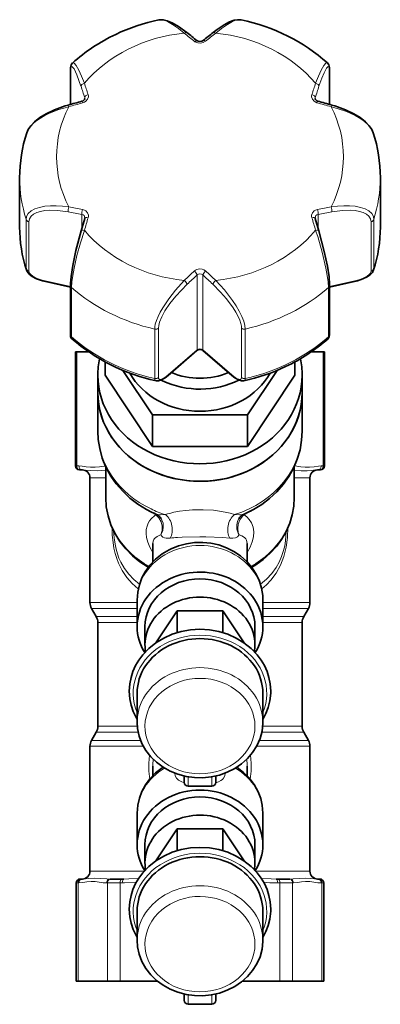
# Model space of a CAD drawing. Extents: x 1412 to 2174, y 162 to 935.
# Tile 4 of 10: x 1745 to 1837, y 409 to 659. Entities that reach past the tile are written whole.
import ezdxf

# ---------------------------------------------------------------- set-up
doc = ezdxf.new("R2010")
doc.units = 0

msp = doc.modelspace()

# ---------------------------------------------------------------- linework, layer by layer
at = {"color": 7, "lineweight": 35, "ltscale": 0.108313}
msp.add_line((1757.74, 637.61), (1757.74, 646.27), dxfattribs=at)
at = {"color": 7, "lineweight": 13, "ltscale": 0.105414}
for p, q in [((1757.77, 637.62), (1757.77, 646.05)), ((1823.7, 637.62), (1823.7, 646.05))]:
    msp.add_line(p, q, dxfattribs=at)
at = {"color": 7, "lineweight": 35, "ltscale": 0.108314}
msp.add_line((1823.73, 637.61), (1823.73, 646.27), dxfattribs=at)
at = {"color": 7, "lineweight": 13, "ltscale": 0.004703}
msp.add_line((1761.38, 638.98), (1761.38, 639.35), dxfattribs=at)
at = {"color": 7, "lineweight": 13, "ltscale": 0.004468}
msp.add_line((1820.09, 639), (1820.09, 639.35), dxfattribs=at)
at = {"color": 7, "lineweight": 35, "ltscale": 0.156962}
for p, q in [((1744.83, 606.43), (1744.83, 618.99)), ((1836.64, 606.43), (1836.64, 618.99))]:
    msp.add_line(p, q, dxfattribs=at)
at = {"color": 7, "lineweight": 13, "ltscale": 0.156962}
for p, q in [((1746.49, 608.4), (1746.49, 595.85)), ((1834.98, 608.4), (1834.98, 595.85)), ((1747.19, 607.8), (1747.19, 595.24)), ((1834.27, 607.8), (1834.27, 595.24)), ((1780.16, 568.18), (1780.16, 580.74)), ((1801.31, 580.74), (1801.31, 568.18))]:
    msp.add_line(p, q, dxfattribs=at)
at = {"color": 7, "lineweight": 35, "ltscale": 0.041657}
for p, q in [((1761.39, 608.65), (1760.45, 605.45)), ((1821.02, 605.45), (1820.08, 608.65))]:
    msp.add_line(p, q, dxfattribs=at)
at = {"color": 7, "lineweight": 13, "ltscale": 0.042883}
msp.add_line((1760.68, 606.22), (1760.68, 609.65), dxfattribs=at)
at = {"color": 7, "lineweight": 13, "ltscale": 0.042882}
msp.add_line((1820.79, 606.22), (1820.79, 609.65), dxfattribs=at)
at = {"color": 7, "lineweight": 13, "ltscale": 0.237967}
for p, q in [((1790.03, 575.23), (1790.03, 594.27)), ((1791.44, 575.23), (1791.44, 594.27))]:
    msp.add_line(p, q, dxfattribs=at)
at = {"color": 7, "lineweight": 13, "ltscale": 0.091598}
msp.add_line((1757.74, 591.29), (1750.6, 592.95), dxfattribs=at)
at = {"color": 7, "lineweight": 35, "ltscale": 0.091178}
msp.add_line((1757.74, 591.16), (1750.63, 592.81), dxfattribs=at)
at = {"color": 7, "lineweight": 35, "ltscale": 0.156961}
for p, q in [((1757.74, 579.15), (1757.74, 591.71)), ((1823.73, 579.15), (1823.73, 591.71))]:
    msp.add_line(p, q, dxfattribs=at)
at = {"color": 7, "lineweight": 13, "ltscale": 0.156961}
for p, q in [((1758.02, 578.54), (1758.02, 591.1)), ((1823.45, 578.54), (1823.45, 591.1)), ((1779.2, 567.96), (1779.2, 580.51)), ((1802.27, 580.51), (1802.27, 567.96))]:
    msp.add_line(p, q, dxfattribs=at)
at = {"color": 7, "lineweight": 13, "ltscale": 0.091597}
msp.add_line((1823.73, 591.29), (1830.87, 592.95), dxfattribs=at)
at = {"color": 7, "lineweight": 35, "ltscale": 0.091177}
msp.add_line((1823.73, 591.16), (1830.84, 592.81), dxfattribs=at)
at = {"color": 7, "lineweight": 35, "ltscale": 0.003806}
for p, q in [((1759.06, 574.71), (1759.37, 574.71)), ((1822.1, 574.71), (1822.4, 574.71))]:
    msp.add_line(p, q, dxfattribs=at)
at = {"color": 7, "lineweight": 35, "ltscale": 0.3625}
for p, q in [((1759.06, 545.71), (1759.06, 574.71)), ((1822.4, 545.71), (1822.4, 574.71))]:
    msp.add_line(p, q, dxfattribs=at)
at = {"color": 7, "lineweight": 13, "ltscale": 0.3625}
for p, q in [((1759.37, 545.71), (1759.37, 574.71)), ((1822.1, 545.71), (1822.1, 574.71))]:
    msp.add_line(p, q, dxfattribs=at)
at = {"color": 7, "lineweight": 35, "ltscale": 0.038109}
msp.add_line((1762.42, 574.71), (1759.37, 574.71), dxfattribs=at)
at = {"color": 7, "lineweight": 35, "ltscale": 0.121989}
for p, q in [((1782.6, 568.7), (1789.97, 575.08)), ((1791.49, 575.08), (1798.87, 568.7))]:
    msp.add_line(p, q, dxfattribs=at)
at = {"color": 7, "lineweight": 13, "ltscale": 0.121989}
for p, q in [((1782.65, 568.84), (1790.03, 575.23)), ((1791.44, 575.23), (1798.82, 568.84))]:
    msp.add_line(p, q, dxfattribs=at)
at = {"color": 7, "lineweight": 35, "ltscale": 0.038107}
msp.add_line((1822.1, 574.71), (1819.05, 574.71), dxfattribs=at)
at = {"color": 7, "lineweight": 35, "ltscale": 0.042306}
msp.add_line((1766.6, 568.77), (1766.6, 572.15), dxfattribs=at)
at = {"color": 7, "lineweight": 35, "ltscale": 0.04232}
msp.add_line((1814.87, 568.77), (1814.87, 572.15), dxfattribs=at)
at = {"color": 7, "lineweight": 35, "ltscale": 0.055609}
msp.add_line((1764.73, 568.77), (1764.73, 564.32), dxfattribs=at)
at = {"color": 7, "lineweight": 35, "ltscale": 0.271892}
for p, q in [((1766.6, 568.77), (1778.67, 550.67)), ((1802.8, 550.67), (1814.87, 568.77))]:
    msp.add_line(p, q, dxfattribs=at)
at = {"color": 7, "lineweight": 35, "ltscale": 0.170298}
for p, q in [((1771.11, 570.01), (1778.67, 558.67)), ((1802.8, 558.67), (1810.36, 570.01))]:
    msp.add_line(p, q, dxfattribs=at)
at = {"color": 7, "lineweight": 35, "ltscale": 0.05561}
msp.add_line((1816.73, 568.77), (1816.73, 564.32), dxfattribs=at)
at = {"color": 7, "lineweight": 35, "ltscale": 0.122411}
msp.add_line((1764.73, 564.32), (1764.73, 554.53), dxfattribs=at)
at = {"color": 7, "lineweight": 35, "ltscale": 0.122414}
msp.add_line((1816.73, 564.32), (1816.73, 554.53), dxfattribs=at)
at = {"color": 7, "lineweight": 35, "ltscale": 0.301636}
for p, q in [((1778.67, 558.67), (1802.8, 558.67)), ((1778.67, 550.67), (1802.8, 550.67))]:
    msp.add_line(p, q, dxfattribs=at)
at = {"color": 7, "lineweight": 35, "ltscale": 0.1}
for p, q in [((1778.67, 550.67), (1778.67, 558.67)), ((1802.8, 550.67), (1802.8, 558.67)), ((1806.73, 449.45), (1806.73, 457.45))]:
    msp.add_line(p, q, dxfattribs=at)
at = {"color": 7, "lineweight": 13, "ltscale": 0.003806}
for p, q in [((1759.06, 545.71), (1759.37, 545.71)), ((1822.1, 545.71), (1822.4, 545.71))]:
    msp.add_line(p, q, dxfattribs=at)
at = {"color": 7, "lineweight": 13, "ltscale": 0.006789}
for p, q in [((1759.91, 545.71), (1759.37, 545.71)), ((1822.1, 545.71), (1821.56, 545.71))]:
    msp.add_line(p, q, dxfattribs=at)
at = {"color": 7, "lineweight": 35, "ltscale": 0.002855}
for p, q in [((1760.06, 544.71), (1760.29, 544.71)), ((1821.18, 544.71), (1821.4, 544.71))]:
    msp.add_line(p, q, dxfattribs=at)
at = {"color": 7, "lineweight": 35, "ltscale": 0.006787}
for p, q in [((1760.84, 544.71), (1760.29, 544.71)), ((1821.18, 544.71), (1820.63, 544.71))]:
    msp.add_line(p, q, dxfattribs=at)
at = {"color": 7, "lineweight": 35, "ltscale": 0.098334}
msp.add_line((1766.73, 545.54), (1766.73, 537.67), dxfattribs=at)
at = {"color": 7, "lineweight": 35, "ltscale": 0.098356}
msp.add_line((1814.73, 545.54), (1814.73, 537.67), dxfattribs=at)
at = {"color": 7, "lineweight": 13, "ltscale": 0.050003}
msp.add_line((1762.73, 542.71), (1766.73, 542.71), dxfattribs=at)
at = {"color": 7, "lineweight": 35, "ltscale": 0.396651}
for p, q in [((1762.73, 542.71), (1762.73, 510.98)), ((1818.73, 542.71), (1818.73, 510.98)), ((1762.73, 474.45), (1762.73, 442.71)), ((1818.73, 474.45), (1818.73, 442.71))]:
    msp.add_line(p, q, dxfattribs=at)
at = {"color": 7, "lineweight": 13, "ltscale": 0.050002}
msp.add_line((1814.73, 542.71), (1818.73, 542.71), dxfattribs=at)
at = {"color": 7, "lineweight": 13, "ltscale": 0.004062}
msp.add_line((1779.49, 533.29), (1779.23, 533.1), dxfattribs=at)
at = {"color": 7, "lineweight": 13, "ltscale": 0.001766}
msp.add_line((1780.8, 528.22), (1780.67, 528.18), dxfattribs=at)
at = {"color": 7, "lineweight": 35, "ltscale": 0.057668}
msp.add_line((1778.73, 525.96), (1778.73, 521.34), dxfattribs=at)
at = {"color": 7, "lineweight": 35, "ltscale": 0.057664}
msp.add_line((1802.73, 525.96), (1802.73, 521.34), dxfattribs=at)
at = {"color": 7, "lineweight": 13, "ltscale": 0.150002}
msp.add_line((1762.73, 510.98), (1774.73, 510.98), dxfattribs=at)
at = {"color": 7, "lineweight": 35, "ltscale": 0.084467}
for p, q in [((1774.73, 511.63), (1774.73, 504.87)), ((1806.73, 511.63), (1806.73, 504.87))]:
    msp.add_line(p, q, dxfattribs=at)
at = {"color": 7, "lineweight": 13, "ltscale": 0.15}
msp.add_line((1818.73, 510.98), (1806.73, 510.98), dxfattribs=at)
at = {"color": 7, "lineweight": 13, "ltscale": 0.144977}
msp.add_line((1763.14, 509.48), (1774.73, 509.48), dxfattribs=at)
at = {"color": 7, "lineweight": 35, "ltscale": 0.029903}
for p, q in [((1764.33, 507.41), (1763.14, 509.48)), ((1817.14, 507.41), (1818.33, 509.48)), ((1764.33, 478.02), (1763.14, 475.95)), ((1817.14, 478.02), (1818.33, 475.95))]:
    msp.add_line(p, q, dxfattribs=at)
at = {"color": 7, "lineweight": 35, "ltscale": 0.122378}
for p, q in [((1784.96, 508.91), (1779.53, 500.77)), ((1801.94, 500.77), (1796.51, 508.91)), ((1784.96, 453.49), (1779.53, 445.34)), ((1801.94, 445.34), (1796.51, 453.49))]:
    msp.add_line(p, q, dxfattribs=at)
at = {"color": 7, "lineweight": 35, "ltscale": 0.144339}
for p, q in [((1796.51, 508.91), (1784.96, 508.91)), ((1796.51, 453.49), (1784.96, 453.49))]:
    msp.add_line(p, q, dxfattribs=at)
at = {"color": 7, "lineweight": 35, "ltscale": 0.069536}
for p, q in [((1784.96, 508.91), (1784.96, 503.35)), ((1796.51, 508.91), (1796.51, 503.35)), ((1784.96, 453.49), (1784.96, 447.93)), ((1796.51, 453.49), (1796.51, 447.93))]:
    msp.add_line(p, q, dxfattribs=at)
at = {"color": 7, "lineweight": 13, "ltscale": 0.144975}
msp.add_line((1818.33, 509.48), (1806.73, 509.48), dxfattribs=at)
at = {"color": 7, "lineweight": 13, "ltscale": 0.130025}
for p, q in [((1764.33, 507.41), (1774.73, 507.41)), ((1806.73, 507.41), (1817.14, 507.41))]:
    msp.add_line(p, q, dxfattribs=at)
at = {"color": 7, "lineweight": 13, "ltscale": 0.125}
for p, q in [((1764.73, 505.91), (1774.73, 505.91)), ((1806.73, 505.91), (1816.73, 505.91))]:
    msp.add_line(p, q, dxfattribs=at)
at = {"color": 7, "lineweight": 35, "ltscale": 0.329904}
for p, q in [((1764.73, 505.91), (1764.73, 479.52)), ((1816.73, 505.91), (1816.73, 479.52))]:
    msp.add_line(p, q, dxfattribs=at)
at = {"color": 7, "lineweight": 35, "ltscale": 0.057761}
for p, q in [((1776.73, 500.25), (1776.73, 504.87)), ((1804.73, 500.25), (1804.73, 504.87)), ((1776.73, 444.83), (1776.73, 449.45)), ((1804.73, 444.83), (1804.73, 449.45))]:
    msp.add_line(p, q, dxfattribs=at)
at = {"color": 7, "lineweight": 35, "ltscale": 0.092274}
for p, q in [((1774.73, 480.58), (1774.73, 487.96)), ((1806.73, 480.58), (1806.73, 487.96)), ((1774.73, 425.15), (1774.73, 432.53)), ((1806.73, 425.15), (1806.73, 432.53))]:
    msp.add_line(p, q, dxfattribs=at)
at = {"color": 7, "lineweight": 13, "ltscale": 0.12556}
msp.add_line((1764.73, 479.52), (1774.78, 479.52), dxfattribs=at)
at = {"color": 7, "lineweight": 13, "ltscale": 0.125562}
msp.add_line((1806.69, 479.52), (1816.73, 479.52), dxfattribs=at)
at = {"color": 7, "lineweight": 13, "ltscale": 0.156009}
msp.add_line((1763.14, 475.95), (1775.62, 475.95), dxfattribs=at)
at = {"color": 7, "lineweight": 13, "ltscale": 0.13333}
msp.add_line((1764.33, 478.02), (1775, 478.02), dxfattribs=at)
at = {"color": 7, "lineweight": 13, "ltscale": 0.155986}
msp.add_line((1818.33, 475.95), (1805.85, 475.95), dxfattribs=at)
at = {"color": 7, "lineweight": 13, "ltscale": 0.133311}
msp.add_line((1806.47, 478.02), (1817.14, 478.02), dxfattribs=at)
at = {"color": 7, "lineweight": 13, "ltscale": 0.169789}
msp.add_line((1762.73, 474.45), (1776.32, 474.45), dxfattribs=at)
at = {"color": 7, "lineweight": 13, "ltscale": 0.169783}
msp.add_line((1818.73, 474.45), (1805.15, 474.45), dxfattribs=at)
at = {"color": 7, "lineweight": 35, "ltscale": 0.029762}
msp.add_line((1778.73, 466.98), (1778.73, 469.36), dxfattribs=at)
at = {"color": 7, "lineweight": 35, "ltscale": 0.029757}
msp.add_line((1802.73, 466.98), (1802.73, 469.36), dxfattribs=at)
at = {"color": 7, "lineweight": 13, "ltscale": 0.000499}
msp.add_line((1784.33, 467.59), (1784.33, 467.63), dxfattribs=at)
at = {"color": 7, "lineweight": 35, "ltscale": 0.020235}
for p, q in [((1786.73, 465.28), (1786.73, 466.9)), ((1786.73, 409.86), (1786.73, 411.48))]:
    msp.add_line(p, q, dxfattribs=at)
at = {"color": 7, "lineweight": 13, "ltscale": 0.030264}
for p, q in [((1787.73, 464.28), (1787.73, 466.7)), ((1787.73, 408.86), (1787.73, 411.28))]:
    msp.add_line(p, q, dxfattribs=at)
at = {"color": 7, "lineweight": 13, "ltscale": 0.030267}
for p, q in [((1793.73, 464.28), (1793.73, 466.7)), ((1793.73, 408.86), (1793.73, 411.28))]:
    msp.add_line(p, q, dxfattribs=at)
at = {"color": 7, "lineweight": 35, "ltscale": 0.020234}
msp.add_line((1794.73, 465.28), (1794.73, 466.9), dxfattribs=at)
at = {"color": 7, "lineweight": 13, "ltscale": 0.000498}
msp.add_line((1797.13, 467.59), (1797.13, 467.63), dxfattribs=at)
at = {"color": 7, "lineweight": 35, "ltscale": 0.075}
for p, q in [((1787.73, 464.28), (1793.73, 464.28)), ((1787.73, 408.86), (1793.73, 408.86))]:
    msp.add_line(p, q, dxfattribs=at)
at = {"color": 7, "lineweight": 35, "ltscale": 4.6e-05}
msp.add_line((1794.73, 465.28), (1794.73, 465.29), dxfattribs=at)
at = {"color": 7, "lineweight": 35, "ltscale": 0.100001}
msp.add_line((1774.73, 449.45), (1774.73, 457.45), dxfattribs=at)
at = {"color": 7, "lineweight": 35, "ltscale": 0.004758}
for p, q in [((1760.23, 440.71), (1760.61, 440.71)), ((1820.86, 440.71), (1821.24, 440.71))]:
    msp.add_line(p, q, dxfattribs=at)
at = {"color": 7, "lineweight": 35, "ltscale": 0.002824}
for p, q in [((1760.84, 440.71), (1760.61, 440.71)), ((1768.08, 440.71), (1767.85, 440.71)), ((1813.62, 440.71), (1813.39, 440.71)), ((1820.86, 440.71), (1820.63, 440.71))]:
    msp.add_line(p, q, dxfattribs=at)
at = {"color": 7, "lineweight": 13, "ltscale": 0.172647}
for p, q in [((1762.73, 442.71), (1776.55, 442.71)), ((1804.92, 442.71), (1818.73, 442.71))]:
    msp.add_line(p, q, dxfattribs=at)
at = {"color": 7, "lineweight": 35, "ltscale": 0.033826}
for p, q in [((1768.08, 440.71), (1770.79, 440.71)), ((1810.68, 440.71), (1813.39, 440.71))]:
    msp.add_line(p, q, dxfattribs=at)
at = {"color": 7, "lineweight": 35, "ltscale": 0.006819}
for p, q in [((1771.33, 440.71), (1770.79, 440.71)), ((1810.68, 440.71), (1810.14, 440.71))]:
    msp.add_line(p, q, dxfattribs=at)
at = {"color": 7, "lineweight": 13, "ltscale": 0.005708}
for p, q in [((1759.23, 439.71), (1759.69, 439.71)), ((1821.78, 439.71), (1822.24, 439.71))]:
    msp.add_line(p, q, dxfattribs=at)
at = {"color": 7, "lineweight": 35, "ltscale": 0.3125}
for p, q in [((1759.23, 414.71), (1759.23, 439.71)), ((1822.24, 414.71), (1822.24, 439.71))]:
    msp.add_line(p, q, dxfattribs=at)
at = {"color": 7, "lineweight": 13, "ltscale": 0.002826}
for p, q in [((1759.91, 439.71), (1759.69, 439.71)), ((1821.78, 439.71), (1821.56, 439.71))]:
    msp.add_line(p, q, dxfattribs=at)
at = {"color": 7, "lineweight": 13, "ltscale": 0.3125}
for p, q in [((1759.69, 414.71), (1759.69, 439.71)), ((1767.16, 414.71), (1767.16, 439.71)), ((1770.4, 414.71), (1770.4, 439.71)), ((1811.07, 414.71), (1811.07, 439.71)), ((1814.31, 414.71), (1814.31, 439.71)), ((1821.78, 414.71), (1821.78, 439.71))]:
    msp.add_line(p, q, dxfattribs=at)
at = {"color": 7, "lineweight": 13, "ltscale": 0.002824}
for p, q in [((1767.16, 439.71), (1766.93, 439.71)), ((1814.54, 439.71), (1814.31, 439.71))]:
    msp.add_line(p, q, dxfattribs=at)
at = {"color": 7, "lineweight": 13, "ltscale": 0.04059}
for p, q in [((1767.16, 439.71), (1770.4, 439.71)), ((1811.07, 439.71), (1814.31, 439.71))]:
    msp.add_line(p, q, dxfattribs=at)
at = {"color": 7, "lineweight": 13, "ltscale": 0.006819}
for p, q in [((1770.95, 439.71), (1770.4, 439.71)), ((1811.07, 439.71), (1810.52, 439.71))]:
    msp.add_line(p, q, dxfattribs=at)
at = {"color": 7, "lineweight": 35, "ltscale": 0.005708}
for p, q in [((1759.23, 414.71), (1759.69, 414.71)), ((1821.78, 414.71), (1822.24, 414.71))]:
    msp.add_line(p, q, dxfattribs=at)
at = {"color": 7, "lineweight": 35, "ltscale": 0.093381}
for p, q in [((1759.69, 414.71), (1767.16, 414.71)), ((1814.31, 414.71), (1821.78, 414.71))]:
    msp.add_line(p, q, dxfattribs=at)
at = {"color": 7, "lineweight": 35, "ltscale": 0.04059}
for p, q in [((1767.16, 414.71), (1770.4, 414.71)), ((1811.07, 414.71), (1814.31, 414.71))]:
    msp.add_line(p, q, dxfattribs=at)
at = {"color": 7, "lineweight": 35, "ltscale": 0.119308}
msp.add_line((1770.4, 414.71), (1779.95, 414.71), dxfattribs=at)
at = {"color": 7, "lineweight": 35, "ltscale": 0.119305}
msp.add_line((1801.52, 414.71), (1811.07, 414.71), dxfattribs=at)
at = {"color": 7, "lineweight": 35, "ltscale": 0.020233}
msp.add_line((1794.73, 409.86), (1794.73, 411.48), dxfattribs=at)
at = {"color": 7, "lineweight": 35, "ltscale": 4.7e-05}
msp.add_line((1794.73, 409.86), (1794.73, 409.86), dxfattribs=at)
at = {"color": 7, "lineweight": 35}
for points in [[(1787.38, 655.9), (1785.3, 657.42), (1783.67, 658.36), (1782.37, 658.9), (1781.38, 659.13), (1780.58, 659.15), (1780.27, 659.1)], [(1801.2, 659.1), (1800.36, 659.15), (1799.41, 658.99), (1798.24, 658.57), (1796.9, 657.87), (1795.13, 656.7), (1794.09, 655.9)], [(1791.52, 653.84), (1791.16, 653.66), (1790.53, 653.61), (1790.07, 653.75), (1789.99, 653.81)], [(1758.28, 648.15), (1757.93, 647.64), (1757.77, 646.94), (1757.74, 646.27)], [(1823.19, 648.15), (1823.54, 647.64), (1823.7, 646.97), (1823.73, 646.27)], [(1761.42, 639.15), (1761.33, 638.87), (1760.99, 638.56), (1760.67, 638.42)], [(1820.05, 639.13), (1820.06, 639.07), (1820.15, 638.85), (1820.49, 638.54), (1820.72, 638.44)], [(1746.63, 630.43), (1746.98, 631.23), (1747.64, 632.2), (1748.57, 633.16), (1749.97, 634.26), (1751.58, 635.24), (1753.72, 636.26), (1756.39, 637.22), (1757.16, 637.44)], [(1834.84, 630.42), (1834.49, 631.23), (1833.83, 632.2), (1832.9, 633.16), (1831.5, 634.26), (1829.89, 635.24), (1827.74, 636.26), (1825.08, 637.22), (1824.31, 637.44)], [(1760.45, 605.45), (1759.14, 600.5), (1758.34, 596.7), (1757.9, 593.88), (1757.74, 592.08), (1757.74, 591.71)], [(1821.02, 605.45), (1822.38, 600.24), (1823.17, 596.46), (1823.58, 593.78), (1823.73, 591.93), (1823.73, 591.71)], [(1750.63, 592.81), (1749.15, 593.29), (1747.97, 593.9), (1747.21, 594.5), (1746.73, 595.11), (1746.54, 595.53)], [(1834.93, 595.53), (1834.61, 594.91), (1834.07, 594.33), (1833.14, 593.68), (1831.78, 593.08), (1830.84, 592.81)], [(1757.74, 579.15), (1757.81, 578.56), (1758.06, 578.13), (1758.14, 578.05)], [(1823.33, 578.05), (1823.65, 578.53), (1823.73, 579.15)], [(1789.97, 575.08), (1790.42, 575.31), (1790.97, 575.33), (1791.44, 575.13), (1791.49, 575.08)], [(1779.55, 567.36), (1780.19, 567.34), (1780.95, 567.58), (1781.88, 568.13), (1782.6, 568.7)], [(1801.92, 567.36), (1801.28, 567.34), (1800.52, 567.58), (1799.59, 568.13), (1798.87, 568.7)], [(1764.73, 554.53), (1764.84, 552.44), (1765.2, 550.12), (1765.86, 547.73), (1766.79, 545.42), (1768.06, 543.1), (1769.41, 541.17), (1771.05, 539.27), (1772.89, 537.55), (1774.9, 536.01), (1777.09, 534.66), (1778.58, 533.9)], [(1816.73, 554.53), (1816.61, 552.23), (1816.2, 549.81), (1815.51, 547.45), (1814.56, 545.18), (1813.36, 543.02), (1811.93, 541), (1810.28, 539.13), (1808.45, 537.44), (1806.45, 535.94), (1804.38, 534.66), (1801.97, 533.49)], [(1777.56, 519.96), (1775.46, 521.32), (1773.54, 522.88), (1771.82, 524.62), (1770.31, 526.53), (1769.03, 528.63), (1768.06, 530.73), (1767.32, 533), (1766.88, 535.32), (1766.73, 537.67)], [(1814.73, 537.67), (1814.61, 535.51), (1814.22, 533.3), (1813.57, 531.14), (1812.66, 529.05), (1811.48, 527.01), (1810.17, 525.23), (1808.6, 523.52), (1806.85, 521.96), (1804.93, 520.58), (1803.91, 519.96)], [(1783.37, 524.66), (1785.3, 525.43), (1787.31, 525.95), (1789.36, 526.24), (1791.44, 526.28), (1793.5, 526.07), (1795.53, 525.62), (1797.49, 524.93), (1799.34, 524), (1801.07, 522.83), (1802.63, 521.45), (1803.99, 519.85), (1805.11, 518.07), (1805.87, 516.39), (1806.4, 514.61), (1806.69, 512.77), (1806.73, 511.63)], [(1774.73, 511.63), (1774.89, 513.65), (1775.3, 515.5), (1775.96, 517.27), (1776.74, 518.76), (1777.94, 520.45), (1779.41, 522), (1781.08, 523.33), (1782.9, 524.42), (1783.37, 524.66)], [(1772.73, 488.46), (1772.86, 490.34), (1773.18, 491.92), (1773.67, 493.47), (1774.34, 494.96), (1775.18, 496.38), (1776.18, 497.72), (1777.74, 499.34), (1779.53, 500.77), (1781.53, 501.97), (1783.68, 502.93), (1785.96, 503.62), (1788.33, 504.04), (1790.73, 504.18), (1793.14, 504.04), (1795.51, 503.62), (1797.79, 502.93), (1799.94, 501.97), (1801.93, 500.77), (1803.73, 499.34), (1805.29, 497.72), (1806.29, 496.38), (1807.13, 494.96), (1807.8, 493.47), (1808.29, 491.92), (1808.61, 490.34), (1808.73, 488.46)], [(1772.73, 488.46), (1772.87, 486.52), (1773.21, 484.88), (1773.74, 483.28), (1774.45, 481.75), (1774.73, 481.25)], [(1806.73, 481.25), (1807.51, 482.77), (1808.11, 484.34), (1808.51, 485.97), (1808.73, 487.98), (1808.73, 488.46)], [(1774.73, 480.58), (1774.84, 478.93), (1775.26, 477), (1775.97, 475.14), (1776.95, 473.4), (1778.2, 471.8), (1779.67, 470.37), (1781.33, 469.14), (1783.17, 468.13)], [(1783.17, 468.13), (1785.13, 467.35), (1787.19, 466.8), (1789.32, 466.51), (1791.46, 466.47), (1793.6, 466.68), (1795.68, 467.14), (1797.68, 467.85), (1799.56, 468.79), (1801.29, 469.96), (1802.82, 471.32), (1804.14, 472.87), (1805.22, 474.57), (1806.02, 476.39), (1806.53, 478.3), (1806.73, 480.26), (1806.73, 480.58)], [(1774.73, 457.45), (1774.89, 459.44), (1775.3, 461.25), (1775.96, 462.99), (1776.86, 464.62), (1778, 466.17), (1779.44, 467.66), (1781.14, 468.98), (1781.37, 469.12)], [(1806.73, 457.45), (1806.58, 459.44), (1806.18, 461.21), (1805.54, 462.91), (1804.54, 464.74), (1803.27, 466.4), (1801.84, 467.82), (1800.1, 469.12)], [(1772.73, 433.03), (1772.86, 434.91), (1773.18, 436.49), (1773.67, 438.04), (1774.34, 439.53), (1775.18, 440.95), (1776.18, 442.29), (1777.74, 443.92), (1779.53, 445.35), (1781.53, 446.55), (1783.68, 447.5), (1785.96, 448.19), (1788.33, 448.62), (1790.73, 448.76), (1793.14, 448.62), (1795.51, 448.19), (1797.79, 447.5), (1799.94, 446.55), (1801.93, 445.35), (1803.73, 443.92), (1805.29, 442.29), (1806.29, 440.95), (1807.13, 439.53), (1807.8, 438.04), (1808.29, 436.49), (1808.61, 434.91), (1808.73, 433.03)], [(1772.73, 433.03), (1772.87, 431.1), (1773.21, 429.45), (1773.74, 427.86), (1774.45, 426.32), (1774.73, 425.83)], [(1806.73, 425.83), (1807.51, 427.34), (1808.11, 428.92), (1808.51, 430.54), (1808.73, 432.55), (1808.73, 433.03)], [(1774.73, 425.15), (1774.84, 423.5), (1775.26, 421.57), (1775.97, 419.71), (1776.95, 417.97), (1778.2, 416.37), (1779.67, 414.95), (1781.33, 413.72), (1783.17, 412.7)], [(1783.17, 412.7), (1785.13, 411.92), (1787.19, 411.38), (1789.32, 411.08), (1791.46, 411.04), (1793.6, 411.26), (1795.68, 411.72), (1797.68, 412.43), (1799.56, 413.37), (1801.29, 414.53), (1802.82, 415.89), (1804.14, 417.44), (1805.22, 419.14), (1806.02, 420.96), (1806.53, 422.88), (1806.73, 424.84), (1806.73, 425.15)]]:
    msp.add_lwpolyline(points, dxfattribs=at)
at = {"color": 7, "lineweight": 13}
for points in [[(1780.27, 659.1), (1780.74, 659.14), (1781.27, 659.07), (1781.85, 658.91), (1782.47, 658.67), (1783.77, 657.97), (1785.25, 656.94), (1786.74, 655.72)], [(1801.2, 659.1), (1800.73, 659.14), (1800.2, 659.07), (1799.62, 658.91), (1799, 658.67), (1797.7, 657.97), (1796.22, 656.94), (1794.73, 655.72)], [(1789.99, 653.81), (1789.97, 653.82), (1789.9, 653.83), (1789.81, 653.8), (1789.43, 653.56)], [(1792.15, 653.66), (1791.58, 653.33), (1790.87, 653.19), (1790.18, 653.24), (1789.43, 653.56)], [(1757.77, 646.05), (1757.8, 646.6), (1757.87, 646.98), (1757.95, 647.14), (1757.99, 647.19), (1758.07, 647.22), (1758.16, 647.21), (1758.38, 647.04), (1758.67, 646.62), (1759.38, 645.15), (1760.44, 642.23)], [(1758.28, 648.15), (1758.39, 648.2), (1758.53, 648.19), (1758.73, 648.07), (1759.2, 647.5), (1759.87, 646.32), (1760.59, 644.78), (1761.31, 643.01)], [(1823.19, 648.15), (1823.07, 648.2), (1822.94, 648.19), (1822.74, 648.07), (1822.26, 647.5), (1821.59, 646.32), (1820.88, 644.78), (1820.16, 643.01)], [(1823.7, 646.05), (1823.64, 646.84), (1823.53, 647.13), (1823.46, 647.2), (1823.37, 647.22), (1823.31, 647.21), (1823.17, 647.12), (1822.91, 646.81), (1822.3, 645.64), (1821.73, 644.26), (1821.02, 642.23)], [(1760.83, 638), (1761.34, 638.2), (1761.7, 638.45), (1762.12, 638.95), (1762.31, 639.55), (1762.32, 639.82), (1762.25, 640.13)], [(1819.22, 640.13), (1819.15, 639.82), (1819.15, 639.54), (1819.35, 638.95), (1819.76, 638.45), (1820.44, 638.05), (1820.47, 638.04)], [(1820.72, 638.44), (1820.69, 638.44), (1820.66, 638.42), (1820.62, 638.36), (1820.47, 638.04)], [(1757.32, 637.02), (1754.82, 636.3), (1752.42, 635.36), (1751.22, 634.78), (1750.1, 634.13), (1749.17, 633.5), (1748.35, 632.82), (1747.74, 632.21), (1747.23, 631.58), (1746.87, 631.01), (1746.63, 630.43)], [(1834.84, 630.42), (1834.61, 630.98), (1834.28, 631.53), (1833.35, 632.6), (1832.15, 633.6), (1831.21, 634.23), (1830.2, 634.8), (1828.01, 635.81), (1825.69, 636.61), (1824.15, 637.02)], [(1757.32, 611.59), (1755.73, 611.77), (1754.16, 611.86), (1752.65, 611.84), (1751.21, 611.71), (1749.85, 611.45), (1748.65, 611.04), (1747.73, 610.53), (1747.03, 609.89), (1746.61, 609.14), (1746.49, 608.4)], [(1760.83, 610.94), (1761.34, 610.77), (1761.7, 610.54), (1762.12, 610.05), (1762.31, 609.44), (1762.32, 609.14), (1762.25, 608.81)], [(1820.63, 610.94), (1820.13, 610.77), (1819.76, 610.54), (1819.35, 610.05), (1819.15, 609.44), (1819.15, 609.14), (1819.22, 608.81)], [(1824.15, 611.59), (1825.74, 611.77), (1827.31, 611.86), (1828.82, 611.84), (1830.26, 611.71), (1831.62, 611.45), (1832.82, 611.04), (1833.74, 610.53), (1834.44, 609.89), (1834.86, 609.14), (1834.98, 608.4)], [(1757.17, 610.3), (1754.46, 610.66), (1752.43, 610.7), (1751.24, 610.61), (1750.16, 610.42), (1749.19, 610.13), (1748.39, 609.73), (1747.73, 609.18), (1747.33, 608.53), (1747.19, 607.8)], [(1824.3, 610.3), (1827.01, 610.66), (1829.04, 610.7), (1830.23, 610.61), (1831.31, 610.42), (1832.28, 610.13), (1833.08, 609.73), (1833.73, 609.18), (1834.14, 608.53), (1834.27, 607.8)], [(1758.02, 591.1), (1758.11, 592.48), (1758.33, 594.15), (1758.67, 596), (1759.4, 599.21), (1760.29, 602.44), (1761.31, 605.6)], [(1823.45, 591.1), (1823.36, 592.48), (1823.14, 594.15), (1822.8, 596), (1821.86, 600.02), (1820.69, 604.01), (1820.16, 605.6)], [(1792.15, 595.28), (1791.72, 595.58), (1791.29, 595.75), (1790.59, 595.82), (1789.89, 595.65), (1789.61, 595.5), (1789.32, 595.28)], [(1747.19, 595.24), (1747.35, 594.75), (1747.67, 594.36), (1748.19, 593.94), (1749.31, 593.36), (1750.6, 592.95)], [(1834.27, 595.24), (1834.12, 594.75), (1833.8, 594.36), (1833.27, 593.94), (1832.16, 593.36), (1830.87, 592.95)], [(1779.2, 580.51), (1779.24, 581.09), (1779.36, 581.72), (1779.66, 582.68), (1780.07, 583.71), (1780.62, 584.82), (1781.26, 585.94), (1782.76, 588.19), (1784.46, 590.36), (1786.74, 592.89)], [(1780.16, 580.74), (1780.23, 581.43), (1780.43, 582.22), (1780.99, 583.61), (1781.81, 585.12), (1783.08, 587), (1784.57, 588.87), (1785.99, 590.43), (1787.46, 591.88)], [(1794.01, 591.88), (1795.99, 589.89), (1797.48, 588.18), (1799.14, 585.94), (1799.85, 584.8), (1800.44, 583.7), (1800.85, 582.76), (1801.14, 581.9), (1801.27, 581.28), (1801.31, 580.74)], [(1794.73, 592.89), (1796.94, 590.44), (1798.99, 587.79), (1799.92, 586.41), (1800.73, 585.03), (1801.38, 583.73), (1801.88, 582.49), (1802.17, 581.44), (1802.27, 580.51)], [(1782.65, 568.84), (1782.12, 568.41), (1781.32, 567.92), (1780.7, 567.71), (1780.41, 567.74), (1780.3, 567.8), (1780.19, 567.96), (1780.16, 568.18)], [(1801.31, 568.18), (1801.31, 568.09), (1801.2, 567.83), (1800.96, 567.71), (1800.58, 567.75), (1800.19, 567.89), (1799.76, 568.13), (1798.82, 568.84)], [(1759.91, 545.71), (1760.73, 545.66), (1761.76, 545.5), (1762.89, 545.37), (1764.03, 545.37), (1765.17, 545.51), (1766.31, 545.68), (1766.66, 545.71)], [(1814.81, 545.71), (1815.36, 545.66), (1816.39, 545.5), (1817.52, 545.37), (1818.65, 545.37), (1819.79, 545.51), (1820.94, 545.68), (1821.56, 545.71)], [(1760.84, 544.71), (1761.47, 544.67), (1762.87, 544.52), (1764.54, 544.49), (1766.73, 544.66)], [(1814.73, 544.66), (1816.46, 544.51), (1818.03, 544.48), (1819.15, 544.57), (1820.17, 544.69), (1820.63, 544.71)], [(1780.8, 528.22), (1781.1, 529.26), (1781.11, 530.37), (1780.83, 531.48), (1780.27, 532.48), (1779.49, 533.29)], [(1781.96, 533.33), (1780.68, 533.27), (1780.15, 533.32), (1779.5, 533.49)], [(1799.51, 533.33), (1798.38, 533.68), (1797.13, 533.99), (1795.71, 534.24), (1794.17, 534.44), (1791.53, 534.59), (1788.84, 534.55), (1787.13, 534.42), (1785.52, 534.21), (1784.09, 533.93)], [(1801.97, 533.49), (1801.32, 533.32), (1800.79, 533.27), (1799.51, 533.33)], [(1800.67, 528.22), (1800.48, 528.72), (1800.33, 529.81), (1800.46, 530.92), (1800.88, 531.99), (1801.56, 532.92), (1801.98, 533.29)], [(1802.73, 523.75), (1803.5, 525.09), (1804.04, 526.41), (1804.35, 527.66), (1804.45, 529), (1804.28, 530.19), (1803.88, 531.24), (1803.27, 532.14), (1802.68, 532.75), (1801.98, 533.29)], [(1779.23, 533.1), (1778.28, 532.23), (1777.89, 531.73), (1777.57, 531.2), (1777.25, 530.41), (1777.07, 529.54), (1777.02, 528.56), (1777.15, 527.48), (1777.45, 526.33), (1777.99, 525.05), (1778.73, 523.75)], [(1780.8, 528.22), (1781.24, 529.21), (1781.4, 530.28), (1781.32, 531.14), (1781.05, 531.95), (1780.86, 532.32)], [(1800.67, 528.22), (1800.46, 528.6), (1800.13, 529.64), (1800.08, 530.72), (1800.26, 531.55), (1800.61, 532.32)], [(1775.03, 514.44), (1773.49, 515.82), (1772.13, 517.38), (1770.96, 519.11), (1770.01, 521), (1769.54, 522.22), (1769.15, 523.49), (1768.83, 524.84), (1768.6, 526.23), (1768.4, 528.12), (1768.34, 530.02)], [(1775.34, 515.65), (1773.9, 516.83), (1772.61, 518.16), (1771.49, 519.65), (1770.55, 521.28), (1770.1, 522.3), (1769.72, 523.35), (1769.37, 524.56), (1769.1, 525.81), (1768.87, 527.47), (1768.75, 529.16)], [(1780.67, 528.18), (1779.82, 527.81), (1779.19, 527.3), (1778.98, 526.98), (1778.82, 526.61), (1778.73, 525.96)], [(1783.14, 527.39), (1782.08, 527.35), (1781.66, 527.43), (1781.31, 527.59), (1781.04, 527.83), (1780.8, 528.22)], [(1800.67, 528.22), (1800.32, 527.72), (1799.79, 527.43), (1799.05, 527.34), (1798.33, 527.39)], [(1802.73, 525.96), (1802.69, 526.41), (1802.57, 526.81), (1802.37, 527.17), (1802.1, 527.48), (1801.37, 527.95), (1800.67, 528.22)], [(1812.71, 529.16), (1812.5, 526.64), (1812.29, 525.41), (1812.01, 524.21), (1811.52, 522.7), (1810.91, 521.27), (1810.16, 519.93), (1809, 518.33), (1807.65, 516.91), (1806.12, 515.65)], [(1813.13, 530.06), (1813.02, 527.53), (1812.68, 525.05), (1812.08, 522.66), (1811.23, 520.48), (1810.13, 518.49), (1808.78, 516.69), (1807.66, 515.51), (1806.44, 514.44)], [(1798.33, 527.39), (1796.58, 527.54), (1792.22, 527.67), (1790.66, 527.67), (1786.22, 527.6), (1784.98, 527.54)], [(1777.88, 472.17), (1777.68, 470.14), (1777.71, 468.1), (1777.93, 466.08)], [(1803.54, 466.08), (1803.76, 468.1), (1803.79, 470.14), (1803.59, 472.17)], [(1784.33, 467.59), (1784.43, 466.93), (1784.73, 466.35), (1785.22, 465.87), (1785.9, 465.48), (1786.74, 465.18)], [(1794.73, 465.18), (1795.44, 465.42), (1796.05, 465.73), (1796.44, 466.02), (1796.75, 466.36), (1797.04, 466.94), (1797.13, 467.59)], [(1767.85, 440.71), (1767, 440.74), (1765.38, 440.88), (1763.9, 440.96), (1762.25, 440.85), (1761.37, 440.74), (1760.84, 440.71)], [(1775.1, 440.83), (1772.58, 440.73), (1771.33, 440.71)], [(1810.14, 440.71), (1808.89, 440.73), (1806.37, 440.83)], [(1820.63, 440.71), (1820.09, 440.74), (1818.9, 440.88), (1817.57, 440.96), (1816.09, 440.88), (1814.47, 440.74), (1813.62, 440.71)], [(1766.93, 439.71), (1766.11, 439.77), (1765.08, 439.93), (1764.04, 440.06), (1762.99, 440.07), (1761.94, 439.95), (1760.89, 439.79), (1759.91, 439.71)], [(1774.52, 439.87), (1771.49, 439.72), (1770.95, 439.71)], [(1810.52, 439.71), (1808.54, 439.77), (1806.95, 439.87)], [(1821.56, 439.71), (1820.74, 439.77), (1819.71, 439.93), (1818.67, 440.06), (1817.62, 440.07), (1816.57, 439.95), (1815.52, 439.79), (1814.54, 439.71)]]:
    msp.add_lwpolyline(points, dxfattribs=at)
at = {"color": 7, "lineweight": 35}
for centre, radius, start, end in [((1790.33, 610.79), 49.35, 101.7583, 115.2446), ((1399.1, 169.59), 622.3, 51.08679, 51.39544), ((2182.31, 169.67), 622.2, 128.60454, 128.90783), ((1924.06, 44.66), 615.83, 105.38589, 105.72472), ((1657.41, 44.68), 615.81, 74.27528, 74.62159), ((1782.21, 618.97), 37.38, 162.1514, 179.966), ((1799.26, 618.97), 37.38, 0.034, 17.8478), ((1760.76, 608.83), 0.652, 343.3117, 359.7453), ((1820.7, 608.83), 0.652, 180.2618, 196.6995), ((1780.59, 606.46), 35.76, 180.0443, 197.7902), ((1800.88, 606.46), 35.76, 342.2098, 359.9557), ((1791.24, 616.14), 49.94, 282.3446, 295.2379), ((1760.06, 545.71), 1, 180, 270), ((1821.4, 545.71), 1, 270, 0), ((1760.73, 542.71), 2, 0, 90), ((1820.73, 542.71), 2, 90, 180), ((1790.24, 558.56), 27.27, 244.6827, 246.8023), ((1778.32, 530.75), 2.98, 31.7421, 66.7293), ((1803.15, 530.75), 2.98, 113.2713, 148.2606), ((1765.73, 510.98), 3, 180, 210), ((1815.73, 510.98), 3, 330, 0), ((1761.73, 505.91), 3, 0, 30), ((1819.73, 505.91), 3, 150, 180), ((1761.73, 479.52), 3, 330, 0), ((1819.73, 479.52), 3, 180, 210), ((1765.73, 474.45), 3, 150, 180), ((1815.73, 474.45), 3, 360, 30), ((1787.73, 465.28), 1, 180, 270), ((1793.73, 465.28), 1, 270, 0), ((1760.23, 439.71), 1, 90, 180), ((1760.73, 442.71), 2, 270, 0), ((1820.73, 442.71), 2, 180, 270), ((1821.24, 439.71), 1, 0, 90), ((1787.73, 409.86), 1, 180, 270), ((1793.73, 409.86), 1, 270, 0)]:
    msp.add_arc(centre, radius, start, end, dxfattribs=at)
at = {"color": 7, "lineweight": 13}
for centre, radius, start, end in [((1760.79, 639.15), 0.631, 359.9053, 18.9156), ((1820.75, 639.14), 0.696, 162.0019, 180.3401), ((1747.51, 595.85), 1.02, 180.3751, 198.1505), ((1833.96, 595.85), 1.02, 341.8496, 359.6249), ((1790.73, 593.54), 1.01, 45.6717, 134.3283), ((1778.03, 533.46), 1.2, 359.6521, 6.9419), ((1778.74, 532.4), 1.17, 50.0334, 65.2292), ((1779.91, 532.41), 0.977, 99.9462, 115.3916), ((1788.03, 515.9), 18.46, 102.3345, 109.1992), ((1801.56, 532.41), 0.977, 64.6072, 80.0504), ((1802.73, 532.4), 1.17, 114.771, 129.9665), ((1803.44, 533.46), 1.2, 173.1107, 180.3425), ((1786.78, 495.18), 32.41, 93.1803, 96.4462), ((1795.12, 469.38), 16.38, 173.8474, 180.0674), ((1786.35, 469.38), 16.38, 359.9327, 6.1609)]:
    msp.add_arc(centre, radius, start, end, dxfattribs=at)
at = {"color": 7, "lineweight": 35}
for centre, major_axis, ratio, start_param, end_param in [((1790.49, 618.87), (46.11, 1.03), 0.895652, 0.762674, 1.316496), ((1791.13, 618.67), (46.27, -1.62), 0.896482, 2.093694, 2.39115), ((1790.84, 606.48), (45.99, 0.38), 0.876967, 3.914351, 4.457212), ((1790.56, 606.56), (46.07, -0.59), 0.87734, 5.220667, 5.514758), ((1790.73, 568.77), (-26, 0), 0.866025, 6.09632, 6.283224), ((1790.73, 568.77), (-26, 0), 0.866025, 3.141632, 3.328459), ((1790.73, 568.77), (-26, 0), 0.866025, 0.000039, 3.141632), ((1790.73, 576.77), (19.83, 0), 0.866025, 3.590241, 5.834498), ((1790.73, 582.42), (-16.64, 0), 0.866025, 1.118976, 2.022617), ((1790.73, 582.42), (-19.83, 0), 0.866025, 1.048338, 1.070796), ((1790.73, 582.42), (-19.83, 0), 0.866025, 1.070796, 2.093366), ((1790.73, 564.32), (-26, 0), 0.866025, 0.000039, 1.070796), ((1790.73, 564.32), (-26, 0), 0.866025, 0.000039, 3.141632), ((1790.73, 564.32), (-26, 0), 0.866025, 1.070796, 3.141632), ((1790.73, 504.87), (-16, 0), 0.866025, 3.141554, 5.212389), ((1790.73, 504.87), (-16, 0), 0.866025, 5.212389, 6.283146), ((1790.73, 504.87), (-14, 0), 0.866025, 3.141632, 6.283224), ((1790.73, 500.25), (14, 0), 0.866025, 0.000039, 3.141632), ((1790.73, 504.87), (-16, 0), 0.866025, 6.283146, 6.779806), ((1790.73, 504.87), (-16, 0), 0.866025, 2.644983, 3.141554), ((1790.73, 487.96), (16, 0), 0.866025, 0.000039, 3.141632), ((1790.73, 500.25), (14, 0), 0.866025, 3.141632, 3.286529), ((1790.73, 500.25), (14, 0), 0.866025, 6.138244, 6.283224), ((1790.73, 449.45), (16, 0), 0.866025, 0.000039, 3.141632), ((1790.73, 449.45), (-14, 0), 0.866025, 3.141632, 6.283224), ((1790.73, 444.83), (14, 0), 0.866025, 0.000039, 3.141632), ((1790.73, 449.45), (16, 0), 0.866025, 3.141632, 3.638202), ((1790.73, 449.45), (16, 0), 0.866025, 5.786565, 6.283224), ((1790.73, 432.53), (16, 0), 0.866025, 0.000039, 3.141632), ((1790.73, 444.83), (14, 0), 0.866025, 3.141632, 3.286529), ((1790.73, 444.83), (14, 0), 0.866025, 6.138244, 6.283224)]:
    msp.add_ellipse(centre, major_axis=major_axis, ratio=ratio, start_param=start_param, end_param=end_param, dxfattribs=at)
at = {"color": 7, "lineweight": 13}
for centre, major_axis, ratio, start_param, end_param in [((1786.76, 655.12), (-0.624, -0.781), 0.434389, 3.141596, 4.232843), ((1794.71, 655.12), (-0.624, 0.781), 0.434389, 5.191935, 6.283182), ((1790.73, 624.31), (36.5, 0), 0.866025, 1.680384, 2.508406), ((1806.88, 489.4), (195.83, -226.12), 0.353553, 2.040966, 2.053732), ((1792.15, 653.06), (-0.628, 0.778), 0.42424, 5.189662, 6.281106), ((1774.59, 489.4), (195.83, 226.12), 0.353553, 1.087861, 1.100073), ((1790.73, 624.31), (36.5, 0), 0.866025, 0.633186, 1.461209), ((1758.74, 646.27), (1, 0), 0.866025, 3.143543, 3.403392), ((1822.73, 646.27), (1, 0), 0.866025, 6.021386, 6.281235), ((1761.41, 642.45), (-0.95, -0.312), 0.563211, 4.631306, 6.125927), ((1767.79, 470.1), (-67.39, 290.42), 0.12941, 5.304234, 5.316446), ((1768.68, 470.3), (-67.62, 291.39), 0.12941, 5.304234, 5.316446), ((1812.79, 470.3), (-67.62, -291.39), 0.12941, 4.108332, 4.120544), ((1813.68, 470.1), (-67.39, -290.42), 0.12941, 4.108332, 4.120544), ((1820.06, 642.45), (-0.95, 0.312), 0.563211, 3.298851, 4.793472), ((1760.93, 637.46), (-0.265, 0.964), 0.057056, 5.2935, 6.283185), ((1762.35, 639.58), (0.951, 0.31), 0.553203, 1.490996, 2.985617), ((1819.12, 639.58), (-0.951, 0.31), 0.553202, 3.297569, 4.79219), ((1821.05, 639.13), (1, 0), 0.866025, 2.879793, 3.137587), ((1790.73, 624.31), (36.5, 0), 0.866025, 2.727581, 3.555604), ((1757.43, 636.48), (0.271, -0.963), 0.046381, 2.151601, 3.141593), ((1784.83, 494.52), (285.76, 88.42), 0.482963, 1.505592, 1.517804), ((1796.64, 494.52), (285.76, -88.42), 0.482963, 1.623789, 1.636555), ((1824.04, 636.48), (0.271, 0.963), 0.046381, 6.283185, 7.273177), ((1790.73, 624.31), (36.5, 0), 0.866025, 5.869174, 6.697197), ((1790.73, 618.99), (45.9, 0), 0.866025, 3.141593, 3.411191), ((1790.73, 618.99), (45.9, 0), 0.866025, 6.013587, 6.283185), ((1757.43, 611.14), (-0.18, -0.984), 0.211263, 4.271747, 5.766368), ((1784.83, 456.32), (-285.76, 88.42), 0.482963, 4.943848, 4.95606), ((1760.93, 610.49), (0.186, 0.983), 0.20087, 1.131424, 2.626045), ((1796.64, 456.32), (-285.76, -88.42), 0.482963, 4.468718, 4.48093), ((1820.53, 610.49), (0.186, -0.983), 0.20087, 0.515548, 2.010169), ((1824.04, 611.14), (0.18, -0.984), 0.211263, 0.516817, 2.011438), ((1747.45, 608.63), (-1, 0), 0.866025, 0.269598, 1.308997), ((1784.59, 455.55), (-284.81, 88.12), 0.482963, 4.943848, 4.95606), ((1760.42, 608.73), (0.904, 0.488), 0.87672, 5.841447, 7.150486), ((1768.68, 480.54), (67.62, 291.39), 0.12941, 1.145205, 1.157417), ((1762.35, 608.36), (0.959, -0.283), 0.409388, 1.789292, 3.141599), ((1819.12, 608.36), (0.959, 0.283), 0.409389, 6.283182, 7.635487), ((1812.79, 480.54), (67.62, -291.39), 0.12941, 1.984176, 1.996388), ((1821.05, 608.73), (0.904, -0.488), 0.87672, 2.274293, 3.583331), ((1796.88, 455.55), (-284.81, -88.12), 0.482963, 4.468718, 4.48093), ((1834.02, 608.63), (-1, 0), 0.866025, 1.832596, 2.871995), ((1790.73, 606.43), (45.9, 0), 0.866025, 3.141593, 3.411191), ((1790.73, 606.43), (45.9, 0), 0.866025, 6.013587, 6.283185), ((1761.41, 605.17), (0.96, -0.281), 0.398329, 1.788529, 3.141599), ((1790.73, 624.31), (36.5, 0), 0.866025, 3.774779, 4.602801), ((1790.73, 624.31), (36.5, 0), 0.866025, 4.821976, 5.649999), ((1820.06, 605.17), (0.96, 0.281), 0.398329, 6.283179, 7.636249), ((1747.45, 596.08), (-1, 0), 0.866025, 0.269598, 1.308997), ((1834.02, 596.08), (-1, 0), 0.866025, 1.832596, 2.871995), ((1806.88, 461.44), (-195.83, -226.12), 0.353553, 4.407919, 4.420131), ((1807.53, 460.87), (-195.17, -225.37), 0.353553, 4.407919, 4.420131), ((1789.32, 594.88), (0.679, -0.734), 0.280425, 0.377215, 1.871836), ((1792.15, 594.88), (-0.679, -0.734), 0.280425, 4.411349, 5.905971), ((1773.94, 460.87), (-195.17, 225.37), 0.353553, 5.004647, 5.016859), ((1774.59, 461.44), (-195.83, 226.12), 0.353553, 5.004647, 5.016859), ((1750.86, 593.79), (-0.226, -0.974), 0.12941, 5.774467, 6.28317), ((1758.74, 591.71), (1, 0), 0.866025, 3.139643, 3.91919), ((1790.73, 618.99), (45.9, 0), 0.866025, 3.919193, 4.458388), ((1786.76, 592.5), (0.682, -0.731), 0.269507, 0.37593, 1.870552), ((1794.71, 592.5), (-0.682, -0.731), 0.269507, 4.412634, 5.907255), ((1790.73, 618.99), (45.9, 0), 0.866025, 4.96639, 5.505585), ((1822.73, 591.71), (1, 0), 0.866025, 5.505588, 6.285135), ((1830.61, 593.79), (-0.226, 0.974), 0.12941, 3.141608, 3.650311), ((1779.45, 581.35), (1, 0), 0.866025, 4.45839, 5.497787), ((1802.02, 581.35), (-1, 0), 0.866025, 0.785398, 1.824797), ((1758.74, 579.15), (1, 0), 0.866025, 3.139643, 3.919192), ((1759.66, 582.2), (-1.47, -4.18), 0.168874, 5.836242, 6.21477), ((1790.73, 606.43), (45.9, 0), 0.866025, 3.919192, 4.458388), ((1790.73, 606.43), (45.9, 0), 0.866025, 4.96639, 5.505586), ((1821.81, 582.2), (1.47, -4.18), 0.168883, 0.068418, 0.446969), ((1822.73, 579.15), (1, 0), 0.866025, 5.505586, 6.285135), ((1789.32, 575.84), (-0.655, 0.756), 0.353553, 3.141635, 3.529189), ((1790.73, 574.62), (1, 0), 0.866025, 0.785398, 2.356194), ((1792.15, 575.84), (0.655, 0.756), 0.353553, 2.753996, 3.141599), ((1779.45, 568.79), (1, 0), 0.866025, 4.458388, 5.497787), ((1781.94, 569.45), (-0.655, 0.756), 0.353553, 3.141635, 3.529189), ((1799.53, 569.45), (0.655, 0.756), 0.353553, 2.753996, 3.14155), ((1802.02, 568.79), (-1, 0), 0.866025, 0.785398, 1.824797), ((1781.84, 570.78), (-2.44, -3.36), 0.299358, 5.891517, 6.412733), ((1799.63, 570.79), (2.44, -3.36), 0.299236, 6.153682, 6.674685), ((1790.73, 554.53), (-26, 0), 0.866025, 0.000039, 1.070796), ((1790.73, 554.53), (26, 0), 0.866025, 5.056656, 6.283213), ((1760.29, 545.71), (0, 1), 0.923879, 1.570796, 3.141593), ((1760.84, 545.71), (0, 1), 0.92388, 1.570796, 3.141593), ((1820.63, 545.71), (0, 1), 0.92388, 3.141576, 4.712384), ((1821.18, 545.71), (0, 1), 0.92388, 3.141593, 4.712389), ((1790.73, 537.67), (24, 0), 0.866025, 3.141592, 4.140218), ((1790.73, 537.67), (24, 0), 0.866025, 5.284539, 6.283215), ((1790.73, 551.7), (-24, 0), 0.866025, 0.901858, 1.070988), ((1790.73, 554.53), (26, 0), 0.866025, 4.212389, 4.368124), ((1780.61, 530.07), (1.02, -3.87), 0.750793, 0.62625, 2.348476), ((1800.86, 530.07), (-1.02, -3.87), 0.750793, 3.934714, 5.656936), ((1790.73, 551.7), (-24, 0), 0.866025, 2.070604, 2.241599), ((1790.73, 511.63), (16, 0), 0.866025, 6.283146, 9.424742), ((1790.73, 487.96), (17, 0), 0.866025, 5.938658, 9.769306), ((1790.73, 480.58), (16, 0), 0.866025, 0.000039, 3.141632), ((1790.73, 479.58), (14, 0), 0.866025, 1.070796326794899, 7.353981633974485), ((1790.73, 457.45), (16, 0), 0.866025, 2.168869, 3.141628), ((1790.73, 457.45), (16, 0), 0.866025, 0.000039, 0.972718), ((1782.73, 470.77), (-4, 0), 0.866025, 1.982313, 1.996629), ((1798.73, 470.77), (4, 0), 0.866025, 4.287129, 4.300872), ((1790.73, 432.53), (17, 0), 0.866025, 5.938658, 9.769306), ((1760.61, 439.71), (0, -1), 0.92388, 3.141593, 4.712389), ((1760.84, 439.71), (0, -1), 0.92388, 3.141592, 4.712389), ((1767.85, 439.71), (0, -1), 0.92388, 3.141593, 4.712389), ((1768.08, 439.71), (0, -1), 0.92388, 3.141593, 4.712389), ((1770.79, 439.71), (0, -1), 0.382683, 3.141593, 4.712389), ((1771.33, 439.71), (0, -1), 0.382683, 3.141584, 4.712386), ((1810.14, 439.71), (0, -1), 0.382683, 1.570796, 3.141593), ((1810.68, 439.71), (0, -1), 0.382683, 1.570796, 3.141593), ((1813.39, 439.71), (0, -1), 0.92388, 1.570796, 3.141593), ((1813.62, 439.71), (0, -1), 0.92388, 1.570796, 3.141592), ((1820.63, 439.71), (0, -1), 0.92388, 1.570796, 3.141593), ((1820.86, 439.71), (0, -1), 0.92388, 1.570796, 3.141593), ((1790.73, 425.15), (16, 0), 0.866025, 0.000039, 3.141632), ((1790.73, 424.15), (14, 0), 0.866025, 1.070796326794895, 7.353981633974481)]:
    msp.add_ellipse(centre, major_axis=major_axis, ratio=ratio, start_param=start_param, end_param=end_param, dxfattribs=at)

doc.saveas('drawing.dxf')
